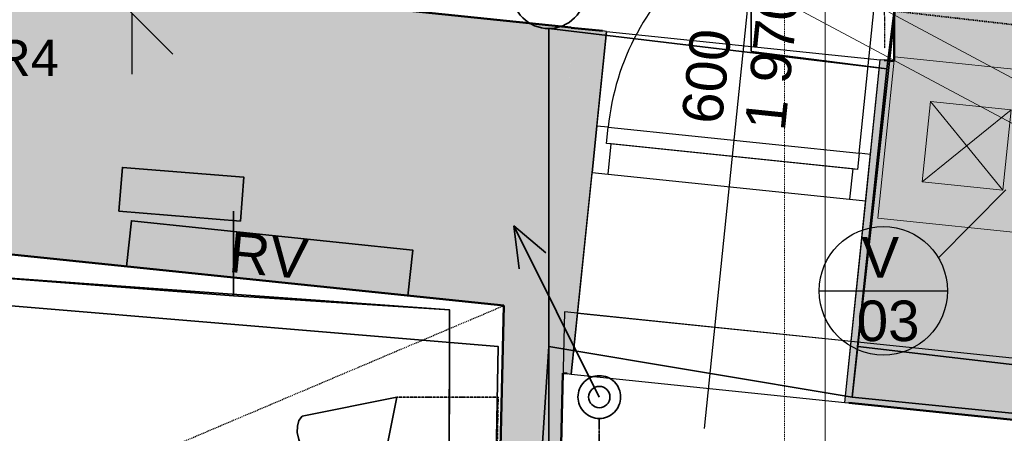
# Model space of a CAD drawing. Header units: millimetres. Extents: x -28761 to 4793, y -4271 to 20239.
# Tile 188 of 256: x -8501 to -6068, y 7636 to 8657. Entities that reach past the tile are written whole.
import ezdxf

# ---------------------------------------------------------------- set-up
doc = ezdxf.new("R2010")
doc.units = ezdxf.units.MM
doc.header["$MEASUREMENT"] = 0
for name, pattern in [('Antenovy vodic', [10.125, 3, -0.75, 3, -0.75, 0.125, -0.75, 0.125, -0.75, 0.125, -0.75]), ('Telekomunikacni vodic', [9.25, 3, -0.75, 3, -0.75, 0.125, -0.75, 0.125, -0.75]), ('Čerchovaná S', [3.5, 1.5, -0.85, 0.3, -0.85]), ('Čárkovaná M', [4.5, 2.5, -2])]:
    doc.linetypes.add(name, pattern=pattern)
for name, color, linetype in [('5._POHLED ZÁPADNÍ_1_Anotace - S', 7, 'Continuous'), ('5._POHLED ZÁPADNÍ_1_Konstrukce - nenosné', 7, 'Continuous'), ('5._POHLED ZÁPADNÍ_1_Konstrukce - nosné', 7, 'Continuous'), ('5._POHLED ZÁPADNÍ_1_Nové_Anotace - S', 7, 'Continuous'), ('5._POHLED ZÁPADNÍ_1_Nové_Konstrukce - nenosné', 7, 'Continuous'), ('5._POHLED ZÁPADNÍ_1_Nové_Kresby a obrázky', 7, 'Continuous'), ('5._POHLED ZÁPADNÍ_1_Nové_Kóty - SP', 7, 'Continuous'), ('5._POHLED ZÁPADNÍ_1_Nové_Otvory – Dveře', 7, 'Continuous'), ('5._POHLED ZÁPADNÍ_1_Nové_Otvory – Značky dveří', 7, 'Continuous'), ('5._POHLED ZÁPADNÍ_1_Nové_Popis', 7, 'Continuous'), ('5._POHLED ZÁPADNÍ_1_Nové_Výplně – Řezové', 7, 'Continuous'), ('5._POHLED ZÁPADNÍ_1_Nové_Zóny', 7, 'Continuous'), ('5._POHLED ZÁPADNÍ_1_Otvory – Značky dveří', 7, 'Continuous'), ('5._POHLED ZÁPADNÍ_1_Popis_CZ', 7, 'Continuous'), ('5._POHLED ZÁPADNÍ_1_Situace - terén', 7, 'Continuous'), ('5._POHLED ZÁPADNÍ_1_TZB - elektroinstalace', 7, 'Continuous'), ('5._POHLED ZÁPADNÍ_1_TZB - voda', 7, 'Continuous'), ('5._POHLED ZÁPADNÍ_1_TZB - VZT', 7, 'Continuous'), ('5._POHLED ZÁPADNÍ_1_TZB - ZTI', 7, 'Continuous'), ('5._POHLED ZÁPADNÍ_1_Výplně - Povrchové', 7, 'Continuous'), ('5._POHLED ZÁPADNÍ_1_Výplně – Řezové', 7, 'Continuous')]:
    doc.layers.add(name, color=color, linetype=linetype)
doc.styles.add('GENEROVANÝ_STYL_1', font='txt')

msp = doc.modelspace()

# ---------------------------------------------------------------- hatches: boundary and pattern name
at = {"layer": '5._POHLED ZÁPADNÍ_1_Nové_Výplně – Řezové', "linetype": 'Continuous', "lineweight": 0, "true_color": 0xf2b2b2}
for points in [[(-7148.1, 7783.6), (-7138.1, 7782.6), (-7050.9, 8628.1), (-7060.8, 8629.2)], [(-7148.1, 7783.6), (-7138.1, 7782.6), (-7050.9, 8628.1), (-7060.8, 8629.2)], [(-6461.7, 7712.8), (-6451.8, 7711.8), (-6364.5, 8557.3), (-6374.5, 8558.3)], [(-6461.7, 7712.8), (-6451.8, 7711.8), (-6364.5, 8557.3), (-6374.5, 8558.3)]]:
    msp.add_hatch(color=9, dxfattribs=at).paths.add_polyline_path(points)
at = {"layer": '5._POHLED ZÁPADNÍ_1_Výplně - Povrchové', "linetype": 'Continuous', "lineweight": 0, "true_color": 0xcbcbcb}
h = msp.add_hatch(color=9, dxfattribs=at)
h.paths.add_polyline_path([(-6380.4, 8167.4), (-5982.5, 8126.3), (-5941.5, 8524.2), (-6339.3, 8565.3)])
h.paths.add_polyline_path([(-6270.7, 8256.6), (-6250.1, 8455.5), (-6051.2, 8435), (-6071.7, 8236)], flags=0)
at = {"layer": '5._POHLED ZÁPADNÍ_1_Výplně – Řezové', "linetype": 'Continuous', "lineweight": 13}
for points in [[(-6344.9, 12121), (-6340.4, 8554.8), (-5850.4, 8504.2), (-5854.9, 12121.6)], [(-8712.5, 8800.9), (-8784.6, 8104.6), (-7304.9, 7951.5), (-7288.5, 8653.6)], [(-7304.9, 7951.5), (-7138.8, 8638.1), (-7288.5, 8653.6)], [(-7304.9, 7951.5), (-7155.2, 7936), (-7138.8, 8638.1)], [(-7138.8, 8637.2), (-7158.8, 7784.8), (-7148.1, 7783.6), (-7060.8, 8629.2)], [(-6364.5, 8557.3), (-6451.8, 7711.8), (-1191.7, 7168.9), (-1191.7, 8023.4)], [(-7304.9, 7951.5), (-7407.6, 3565.5), (-7257.7, 3562), (-7155.2, 7936)]]:
    msp.add_hatch(color=254, dxfattribs=at).paths.add_polyline_path(points)

# ---------------------------------------------------------------- linework, layer by layer
at = {"layer": '5._POHLED ZÁPADNÍ_1_Konstrukce - nenosné', "color": 7, "linetype": 'Continuous', "lineweight": 20}
for p, q in [((-7138.1, 7782.6), (-7122.7, 7932.4)), ((-7122.7, 7932.4), (-6446.3, 7862.6)), ((-6446.3, 7862.6), (-6461.7, 7712.8)), ((-6461.7, 7712.8), (-7138.1, 7782.6))]:
    msp.add_line(p, q, dxfattribs=at)
at = {"layer": '5._POHLED ZÁPADNÍ_1_Konstrukce - nosné', "color": 254, "linetype": 'Continuous', "lineweight": 13}
for p, q in [((-6250.1, 8455.5), (-6071.7, 8236)), ((-6270.7, 8256.6), (-6051.2, 8435))]:
    msp.add_line(p, q, dxfattribs=at)
at = {"layer": '5._POHLED ZÁPADNÍ_1_Konstrukce - nosné', "color": 7, "linetype": 'Continuous', "lineweight": 50, "flags": 128}
for points in [[(-6344.9, 12121), (-6340.4, 8554.8)], [(-7138.8, 8638.1), (-8712.5, 8800.9)], [(-7138.8, 8637.2), (-7138.8, 8638.1)], [(-7060.8, 8629.2), (-7138.8, 8637.2)], [(-6340.4, 8554.8), (-6364.5, 8557.3)], [(-8784.6, 8104.6), (-7304.9, 7951.5)], [(-7304.9, 7951.5), (-7363, 5470.2)], [(-7257.7, 3562), (-7158.8, 7784.8)], [(-7158.8, 7784.8), (-7148.1, 7783.6)], [(-6451.8, 7711.8), (-1191.7, 7168.9)]]:
    msp.add_lwpolyline(points, dxfattribs=at)
at = {"layer": '5._POHLED ZÁPADNÍ_1_Konstrukce - nosné', "color": 254, "linetype": 'Continuous', "lineweight": 13, "flags": 128}
for points in [[(-6380.4, 8167.4), (-5982.5, 8126.3), (-5941.5, 8524.2), (-6339.3, 8565.3)], [(-6270.7, 8256.6), (-6250.1, 8455.5), (-6051.2, 8435), (-6071.7, 8236)]]:
    msp.add_lwpolyline(points, close=True, dxfattribs=at)
at = {"layer": '5._POHLED ZÁPADNÍ_1_Nové_Anotace - S', "color": 1, "linetype": 'Čárkovaná M', "lineweight": 25}
msp.add_line((-12829.7, 5611.6), (-7304.9, 7951.5), dxfattribs=at)
at = {"layer": '5._POHLED ZÁPADNÍ_1_Nové_Konstrukce - nenosné', "color": 1, "linetype": 'Continuous', "lineweight": 25, "flags": 128}
for points in [[(-7050.9, 8628.1), (-7138.1, 7782.6)], [(-7050.9, 8628.1), (-7138.1, 7782.6)], [(-7050.9, 8628.1), (-7060.8, 8629.2)], [(-7050.9, 8628.1), (-7060.8, 8629.2)], [(-6461.7, 7712.8), (-6374.5, 8558.3)], [(-6461.7, 7712.8), (-6374.5, 8558.3)], [(-6364.5, 8557.3), (-6374.5, 8558.3)], [(-6364.5, 8557.3), (-6374.5, 8558.3)], [(-7148.1, 7783.6), (-7138.1, 7782.6)], [(-7148.1, 7783.6), (-7138.1, 7782.6)], [(-7138.1, 7782.6), (-6461.7, 7712.8)], [(-7138.1, 7782.6), (-6461.7, 7712.8)], [(-6461.7, 7712.8), (-6451.8, 7711.8)], [(-6461.7, 7712.8), (-6451.8, 7711.8)]]:
    msp.add_lwpolyline(points, dxfattribs=at)
at = {"layer": '5._POHLED ZÁPADNÍ_1_Nové_Kresby a obrázky', "color": 1, "linetype": 'Čerchovaná S', "lineweight": 25, "flags": 128}
msp.add_lwpolyline([(-7322.4, 10346.7), (-6377.8, 10343.3), (-6363.8, 8586.8)], dxfattribs=at)
at = {"layer": '5._POHLED ZÁPADNÍ_1_Nové_Kóty - SP', "color": 1, "linetype": 'Continuous', "lineweight": 25}
for p, q in [((-8322.9, 8772.2), (-8122.9, 8572.2)), ((-8222.9, 8522.2), (-8222.9, 8672.2))]:
    msp.add_line(p, q, dxfattribs=at)
at = {"layer": '5._POHLED ZÁPADNÍ_1_Nové_Otvory – Dveře', "color": 1, "linetype": 'Continuous', "lineweight": 25}
for p, q in [((-6426.4, 8327.4), (-6362.4, 8948.1)), ((-7075, 8394.4), (-7050.9, 8628.1)), ((-7050.9, 8628.1), (-6374.5, 8558.3)), ((-6398.6, 8324.6), (-6374.5, 8558.3)), ((-7075, 8394.4), (-7086.8, 8280)), ((-7086.8, 8280), (-7075, 8394.4)), ((-7086.8, 8280), (-7075, 8394.4)), ((-7047.1, 8391.5), (-7075, 8394.4)), ((-7051.2, 8351.7), (-7047.1, 8391.5)), ((-7051.2, 8351.7), (-7047.1, 8391.5)), ((-7047.1, 8391.5), (-6426.4, 8327.4)), ((-7039.3, 8350.5), (-7051.2, 8351.7)), ((-6430.5, 8287.6), (-7051.2, 8351.7)), ((-7047, 8275.9), (-7039.3, 8350.5)), ((-6442.5, 8288.9), (-7039.3, 8350.5)), ((-6426.4, 8327.4), (-6430.5, 8287.6)), ((-6426.4, 8327.4), (-6430.5, 8287.6)), ((-6398.6, 8324.6), (-6426.4, 8327.4)), ((-6410.4, 8210.2), (-6398.6, 8324.6)), ((-6410.4, 8210.2), (-6398.6, 8324.6)), ((-6410.4, 8210.2), (-6398.6, 8324.6)), ((-7138.1, 7782.6), (-7086.8, 8280)), ((-7086.8, 8280), (-7047, 8275.9)), ((-7047, 8275.9), (-6450.2, 8214.3)), ((-6442.5, 8288.9), (-6450.2, 8214.3)), ((-6430.5, 8287.6), (-6442.5, 8288.9)), ((-6461.7, 7712.8), (-6410.4, 8210.2)), ((-6450.2, 8214.3), (-6410.4, 8210.2)), ((-7138.1, 7782.6), (-6461.7, 7712.8))]:
    msp.add_line(p, q, dxfattribs=at)
msp.add_arc((-6426.4, 8327.4), 624, 84.1074, 174.1074, dxfattribs=at)
at = {"layer": '5._POHLED ZÁPADNÍ_1_Nové_Otvory – Značky dveří', "color": 1, "linetype": 'Continuous', "lineweight": 25}
msp.add_line((-6684.8, 8857.2), (-6809.5, 7648.2), dxfattribs=at)
at = {"layer": '5._POHLED ZÁPADNÍ_1_Nové_Popis', "color": 1, "linetype": 'Continuous', "lineweight": 25}
for p, q in [((-6230.9, 8069.5), (-6064.2, 8236.8)), ((-6525.5, 7988), (-6208.3, 7988))]:
    msp.add_line(p, q, dxfattribs=at)
msp.add_circle((-6366.9, 7988), 158.6, dxfattribs=at)
at = {"layer": '5._POHLED ZÁPADNÍ_1_Nové_Zóny', "color": 1, "linetype": 'Continuous', "lineweight": 25, "flags": 128}
msp.add_lwpolyline([(-7316.5, 1051.1), (-1041.7, 1050.4), (-1041.7, 7304.2), (-7155.2, 7936)], close=True, dxfattribs=at)
at = {"layer": '5._POHLED ZÁPADNÍ_1_Situace - terén', "color": 7, "linetype": 'Continuous', "lineweight": 35, "flags": 128}
msp.add_lwpolyline([(-7541.7, 7976), (-7530, 8088.7), (-8225.2, 8160.7), (-8236.9, 8048)], close=True, dxfattribs=at)
at = {"layer": '5._POHLED ZÁPADNÍ_1_TZB - elektroinstalace', "color": 92, "linetype": 'Continuous', "lineweight": 35, "true_color": 0x00d700, "flags": 128}
for points in [[(-10409.6, 11975.8), (-10443.9, 11975.8), (-10443.9, 11225.8), (-8693.9, 11225.8), (-8693.9, 8975.8), (-8818.9, 7975.8), (-7318.9, 7850.8), (-7443.9, 975.8), (-12943.9, 975.8), (-12943.9, 1600.8)], [(-12943.9, 1600.8), (-12943.9, 975.8), (-7443.9, 975.8), (-7318.9, 7850.8), (-8818.9, 7975.8), (-8693.9, 8975.8), (-8693.9, 11350.8)], [(-12943.9, 1600.8), (-12943.9, 975.8), (-7443.9, 975.8), (-7318.9, 7850.8), (-8818.9, 7975.8), (-8693.9, 8975.8), (-8693.9, 11350.8)], [(-7568.9, 4850.8), (-7443.9, 4850.8), (-7438.9, 7940.8), (-8753.9, 8035.8), (-8633.9, 8850.8), (-10443.9, 8975.8), (-10443.9, 9725.8)], [(-7568.9, 4850.8), (-7443.9, 4850.8), (-7438.9, 7940.8), (-8753.9, 8035.8), (-8633.9, 8850.8), (-10443.9, 8975.8), (-10443.9, 9725.8)], [(-9318.9, 8888.3), (-8633.9, 8850.8), (-8753.9, 8035.8), (-7973.2, 7975.8), (-7973.2, 8184.7)], [(-9318.9, 8888.3), (-8633.9, 8850.8), (-8753.9, 8035.8), (-7973.2, 7975.8), (-7973.2, 8184.7)], [(-7193.9, 8635.1), (-6358.3, 8535.7), (-6318.9, 8850.8)], [(-6693.9, 8578.3), (-6358.3, 8535.7), (-6318.9, 8850.8)], [(-6693.9, 8578.3), (-6358.3, 8535.7), (-6318.9, 8850.8)], [(-2693.9, 7350.8), (-6443.9, 7725.8), (-6318.9, 8850.8)], [(-2693.9, 7350.8), (-6443.9, 7725.8), (-6318.9, 8850.8)], [(-3693.9, 1100.8), (-1068.9, 1100.8), (-1068.9, 7225.8), (-6430, 7850.8), (-6318.9, 8850.8)], [(-3693.9, 1100.8), (-1068.9, 1100.8), (-1068.9, 7225.8), (-6430, 7850.8), (-6318.9, 8850.8)], [(-6693.9, 8578.3), (-6693.9, 8790.8)], [(-6693.9, 8578.3), (-6693.9, 8790.8)], [(-7158.4, 3725.8), (-7193.9, 3725.8), (-7193.9, 8635.1)], [(-5193.9, 1263.3), (-5193.9, 1225.8), (-7193.9, 1225.8), (-7193.9, 7850.8), (-6443.9, 7725.8), (-6358.3, 8535.7), (-6693.9, 8578.3)], [(-5193.9, 1263.3), (-5193.9, 1225.8), (-7193.9, 1225.8), (-7193.9, 7850.8), (-6443.9, 7725.8), (-6358.3, 8535.7), (-6693.9, 8578.3)], [(-8443.9, 5638.3), (-8443.9, 5600.8), (-7443.9, 5600.8), (-7438.9, 7940.8), (-7973.2, 7975.8), (-7973.2, 8184.7)], [(-8443.9, 5638.3), (-8443.9, 5600.8), (-7443.9, 5600.8), (-7438.9, 7940.8), (-7973.2, 7975.8), (-7973.2, 8184.7)], [(-7973.2, 7975.8), (-7973.2, 8184.7)], [(-7973.2, 8184.7), (-7973.2, 7975.8), (-7438.9, 7940.8), (-7443.9, 5600.8)], [(-7973.2, 7975.8), (-7973.2, 8184.7)], [(-7280, 8148), (-7068.9, 7725.8)], [(-7280, 8148), (-7200.9, 8082)], [(-7280, 8148), (-7266.9, 8042.4)], [(-7280, 8148), (-7068.9, 7725.8)], [(-7280, 8148), (-7200.9, 8082)], [(-7280, 8148), (-7266.9, 8042.4)], [(-6443.9, 7725.8), (-7193.9, 7850.8), (-7258.9, 6860.8), (-7193.9, 6850.8)], [(-6443.9, 7725.8), (-7193.9, 7850.8), (-7258.9, 6860.8), (-7193.9, 6850.8)], [(-7568.9, 7725.8), (-7803.3, 7678.9)], [(-7568.9, 7725.8), (-7803.3, 7678.9)], [(-7615.8, 7491.4), (-7568.9, 7725.8)], [(-7615.8, 7491.4), (-7568.9, 7725.8)], [(-7756.4, 7538.3), (-7776.2, 7560), (-7792, 7581.2), (-7803.7, 7601.5), (-7811.4, 7620.7), (-7815.2, 7638.4), (-7815.1, 7654.2), (-7811.1, 7667.8), (-7803.3, 7678.9)], [(-7756.4, 7538.3), (-7776.2, 7560), (-7792, 7581.2), (-7803.7, 7601.5), (-7811.4, 7620.7), (-7815.2, 7638.4), (-7815.1, 7654.2), (-7811.1, 7667.8), (-7803.3, 7678.9)]]:
    msp.add_lwpolyline(points, dxfattribs=at)
for points in [[(-7284.6, 8725.8, 0.414214), (-7193.9, 8635.1)], [(-7193.9, 8635.1, 0.414214), (-7103.3, 8725.8)], [(-7068.9, 7778.6, 0.414214), (-7121.7, 7725.8)], [(-7068.9, 7778.6, 0.414214), (-7121.7, 7725.8)], [(-7016.2, 7725.8, 0.414214), (-7068.9, 7778.6)], [(-7016.2, 7725.8, 0.414214), (-7068.9, 7778.6)], [(-7068.9, 7752.2, 0.414214), (-7095.3, 7725.8)], [(-7068.9, 7752.2, 0.414214), (-7095.3, 7725.8)], [(-7042.5, 7725.8, 0.414214), (-7068.9, 7752.2)], [(-7042.5, 7725.8, 0.414214), (-7068.9, 7752.2)], [(-7121.7, 7725.8, 0.414214), (-7068.9, 7673)], [(-7121.7, 7725.8, 0.414214), (-7068.9, 7673)], [(-7095.3, 7725.8, 0.414214), (-7068.9, 7699.4)], [(-7095.3, 7725.8, 0.414214), (-7068.9, 7699.4)], [(-7068.9, 7699.4, 0.414214), (-7042.5, 7725.8)], [(-7068.9, 7673, 0.414214), (-7016.2, 7725.8)], [(-7068.9, 7699.4, 0.414214), (-7042.5, 7725.8)], [(-7068.9, 7673, 0.414214), (-7016.2, 7725.8)]]:
    msp.add_lwpolyline(points, format="xyb", dxfattribs=at)
msp.add_lwpolyline([(-8256.2, 8184.7), (-8247.4, 8292.6), (-7947.1, 8268.1), (-7955.9, 8160.2)], close=True, dxfattribs=at)
at = {"layer": '5._POHLED ZÁPADNÍ_1_TZB - elektroinstalace', "color": 254, "linetype": 'Continuous', "lineweight": 0, "true_color": 0xe8e8e8, "flags": 128}
msp.add_lwpolyline([(-8256.2, 8184.7), (-8247.4, 8292.6), (-7947.1, 8268.1), (-7955.9, 8160.2)], close=True, dxfattribs=at)
at = {"layer": '5._POHLED ZÁPADNÍ_1_TZB - elektroinstalace', "color": 92, "linetype": 'Telekomunikacni vodic', "lineweight": 35, "true_color": 0x00d700, "flags": 128}
for points in [[(-15818.9, 975.8), (-7443.9, 975.8), (-7318.9, 7725.8), (-7568.9, 7725.8)], [(-15818.9, 975.8), (-7443.9, 975.8), (-7318.9, 7725.8), (-7568.9, 7725.8)], [(-7068.9, 6350.8), (-7068.9, 7673)], [(-7068.9, 6350.8), (-7068.9, 7673)]]:
    msp.add_lwpolyline(points, dxfattribs=at)
at = {"layer": '5._POHLED ZÁPADNÍ_1_TZB - elektroinstalace', "color": 92, "linetype": 'Antenovy vodic', "lineweight": 35, "true_color": 0x00d700, "flags": 128}
msp.add_lwpolyline([(-7068.9, 7673), (-7068.9, 6100.8)], dxfattribs=at)
msp.add_lwpolyline([(-7068.9, 7673), (-7068.9, 6100.8)], dxfattribs=at)
at = {"layer": '5._POHLED ZÁPADNÍ_1_TZB - voda', "color": 142, "linetype": 'Čárkovaná M', "lineweight": 35, "true_color": 0x0080c0}
msp.add_line((-6439.7, 8689.9), (-1614.1, 8136.4), dxfattribs=at)
at = {"layer": '5._POHLED ZÁPADNÍ_1_TZB - VZT', "color": 124, "linetype": 'Continuous', "lineweight": 20}
for p, q in [((-7837.4, 9469.7), (-5721.4, 8338.3)), ((-7898.1, 9390.2), (-5765.1, 8249.7))]:
    msp.add_line(p, q, dxfattribs=at)
at = {"layer": '5._POHLED ZÁPADNÍ_1_TZB - ZTI', "color": 6, "linetype": 'Continuous', "lineweight": 20}
msp.add_line((-6511, 13401.8), (-6511, 3754.1), dxfattribs=at)
at = {"layer": '5._POHLED ZÁPADNÍ_1_TZB - ZTI', "color": 6, "linetype": 'Čárkovaná M', "lineweight": 20}
msp.add_line((-6611, 13309.1), (-6611, 3851), dxfattribs=at)

# ---------------------------------------------------------------- texts
at = {"layer": '5._POHLED ZÁPADNÍ_1_Anotace - S', "color": 7, "linetype": 'Continuous', "lineweight": 20, "insert": (-7891.2, 8025.6), "char_height": 100, "attachment_point": 8, "rotation": 354.4011, "style": 'GENEROVANÝ_STYL_1'}
msp.add_mtext('\\A1;{\\pqc;\\fArial|b0|i0|c238|p38;RV}', dxfattribs=at)
at = {"layer": '5._POHLED ZÁPADNÍ_1_Otvory – Značky dveří', "color": 1, "linetype": 'Continuous', "lineweight": 25, "char_height": 100, "rotation": 84.1074, "style": 'GENEROVANÝ_STYL_1'}
for s, insert, attachment_point in [('\\A1;{\\pql;\\pt0;\\fArial|b0|i0|c238|p38;1\xa0970}', (-6709.9, 8390.5), 1), ('\\A1;{\\pql;\\pt0;\\fArial|b0|i0|c238|p38;600}', (-6765.1, 8396.2), 7)]:
    msp.add_mtext(s, dxfattribs=dict(at, insert=insert, attachment_point=attachment_point))
at = {"layer": '5._POHLED ZÁPADNÍ_1_Popis_CZ', "color": 1, "linetype": 'Continuous', "lineweight": 25, "insert": (-6374.5, 7991.6), "char_height": 100, "attachment_point": 5, "line_spacing_factor": 0.94068, "style": 'GENEROVANÝ_STYL_1'}
msp.add_mtext('\\A1;{\\pqc;\\fArial|b0|i0|c238|p38;V\\P\\pqc;\\fArial|b0|i0|c238|p38; 0\\fArial|b0|i0|c238|p38;3}', dxfattribs=at)
at = {"layer": '5._POHLED ZÁPADNÍ_1_TZB - elektroinstalace', "color": 42, "linetype": 'Continuous', "lineweight": 20, "true_color": 0xbd8b17, "insert": (-8638.3, 8518), "char_height": 90, "attachment_point": 7, "style": 'GENEROVANÝ_STYL_1'}
msp.add_mtext('\\A1;{\\pql;\\fArial|b0|i0|c238|p38;+R4}', dxfattribs=at)

doc.saveas('drawing.dxf')
